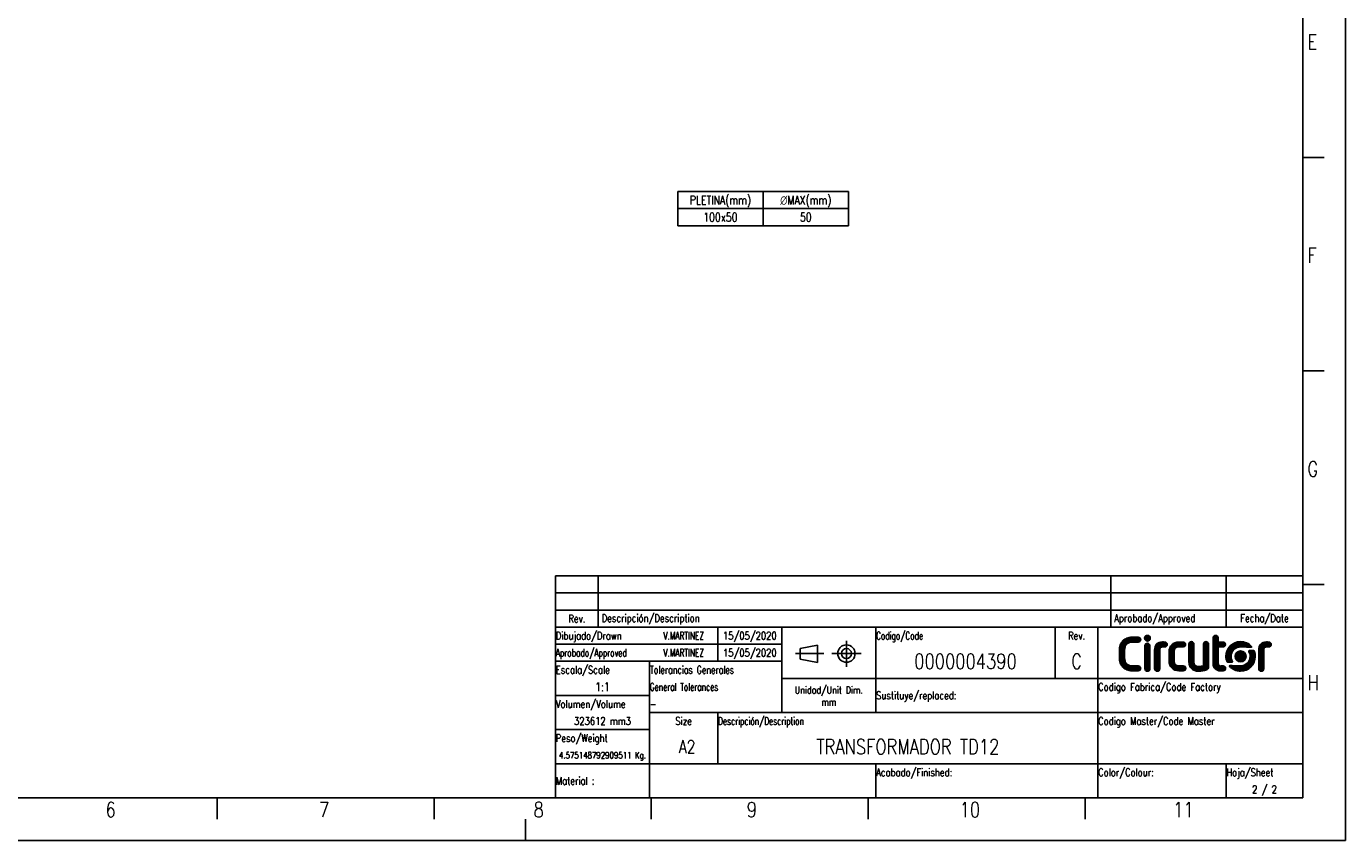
# Model space of a CAD drawing. Extents: x 0 to 594, y 0 to 420.
# Tile 24 of 30: x 285 to 594, y 0 to 191. Entities that reach past the tile are written whole.
import ezdxf

# ---------------------------------------------------------------- set-up
doc = ezdxf.new("R2010")
doc.units = 0
doc.header["$LTSCALE"] = 32.67
doc.layers.get('0').update_dxf_attribs({"linetype": 'CONTINUOUS'})
doc.styles.get("Standard").update_dxf_attribs({"font": 'SIMPLEX.SHX', "width": 0.8})
doc.styles.add('TEXTSTYLE_1', font='gdt', dxfattribs={"width": 0.8})
doc.styles.add('TEXTSTYLE_2', font='SIMPLEX.SHX', dxfattribs={"width": 0.7})
doc.styles.add('TEXTSTYLE_3', font='SIMPLEX.SHX', dxfattribs={"width": 0.75})

msp = doc.modelspace()

# ---------------------------------------------------------------- hatches: boundary and pattern name
h = msp.add_hatch()
h.set_pattern_fill('XSEC0003', color=8, scale=0.03125, angle=45, style=0, pattern_type=0)
h.set_pattern_definition([(45, (0, 0), (-0.0220970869, 0.0220970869), [])])
edge = h.paths.add_edge_path()
edge.add_spline(control_points=[(546.985, 45.603), (546.985, 45.774), (547.044, 45.917), (547.164, 46.034), (547.283, 46.15), (547.422, 46.208), (547.584, 46.208), (547.752, 46.208), (547.892, 46.15), (548.003, 46.034), (548.114, 45.917), (548.17, 45.774), (548.17, 45.603), (548.17, 45.603), (548.17, 40.281), (548.17, 40.281), (548.17, 40.111), (548.114, 39.967), (548.003, 39.851), (547.892, 39.734), (547.752, 39.676), (547.584, 39.676), (547.422, 39.676), (547.283, 39.734), (547.164, 39.851), (547.044, 39.967), (546.985, 40.111), (546.985, 40.281), (546.985, 40.281), (546.985, 45.603), (546.985, 45.603)], knot_values=[0, 0, 0, 0, 1, 1, 1, 2, 2, 2, 3, 3, 3, 4, 4, 4, 5, 5, 5, 6, 6, 6, 7, 7, 7, 8, 8, 8, 9, 9, 9, 10, 10, 10, 10], degree=3, periodic=4)
edge = h.paths.add_edge_path()
edge.add_spline(control_points=[(548.251, 47.397), (548.251, 47.21), (548.185, 47.052), (548.055, 46.919), (547.925, 46.788), (547.768, 46.722), (547.584, 46.722), (547.399, 46.722), (547.242, 46.788), (547.112, 46.919), (546.981, 47.052), (546.916, 47.21), (546.916, 47.397), (546.916, 47.584), (546.981, 47.743), (547.112, 47.875), (547.242, 48.007), (547.399, 48.072), (547.584, 48.072), (547.768, 48.072), (547.925, 48.007), (548.055, 47.875), (548.185, 47.743), (548.251, 47.584), (548.251, 47.397)], knot_values=[0, 0, 0, 0, 1, 1, 1, 2, 2, 2, 3, 3, 3, 4, 4, 4, 5, 5, 5, 6, 6, 6, 7, 7, 7, 8, 8, 8, 8], degree=3, periodic=4)
edge = h.paths.add_edge_path()
edge.add_spline(control_points=[(560.722, 45.999), (560.722, 46.169), (560.778, 46.313), (560.889, 46.43), (561, 46.546), (561.14, 46.604), (561.309, 46.604), (561.477, 46.604), (561.619, 46.546), (561.734, 46.43), (561.849, 46.313), (561.907, 46.169), (561.907, 45.999), (561.907, 45.999), (561.907, 40.689), (561.907, 40.689), (561.907, 40.526), (561.861, 40.381), (561.769, 40.253), (561.677, 40.124), (561.554, 40.033), (561.401, 39.979), (560.826, 39.777), (560.224, 39.676), (559.595, 39.676), (559.257, 39.676), (558.945, 39.727), (558.657, 39.827), (558.369, 39.928), (558.118, 40.087), (557.904, 40.305), (557.696, 40.514), (557.543, 40.765), (557.443, 41.056), (557.343, 41.347), (557.294, 41.667), (557.294, 42.017), (557.294, 42.017), (557.294, 45.999), (557.294, 45.999), (557.294, 46.169), (557.351, 46.313), (557.466, 46.43), (557.581, 46.546), (557.723, 46.604), (557.892, 46.604), (558.053, 46.604), (558.191, 46.546), (558.306, 46.43), (558.421, 46.313), (558.479, 46.169), (558.479, 45.999), (558.479, 45.999), (558.479, 41.924), (558.479, 41.924), (558.479, 41.559), (558.576, 41.279), (558.772, 41.086), (558.967, 40.891), (559.242, 40.794), (559.595, 40.794), (559.986, 40.794), (560.361, 40.841), (560.722, 40.934), (560.722, 40.934), (560.722, 45.999), (560.722, 45.999)], knot_values=[0, 0, 0, 0, 1, 1, 1, 2, 2, 2, 3, 3, 3, 4, 4, 4, 5, 5, 5, 6, 6, 6, 7, 7, 7, 8, 8, 8, 9, 9, 9, 10, 10, 10, 11, 11, 11, 12, 12, 12, 13, 13, 13, 14, 14, 14, 15, 15, 15, 16, 16, 16, 17, 17, 17, 18, 18, 18, 19, 19, 19, 20, 20, 20, 21, 21, 21, 22, 22, 22, 22], degree=3, periodic=4)
edge = h.paths.add_edge_path()
edge.add_spline(control_points=[(545.842, 40.77), (545.728, 40.878), (545.588, 40.932), (545.42, 40.932), (545.42, 40.932), (544.011, 40.932), (544.011, 40.932), (544.011, 40.932), (543.991, 40.932), (543.991, 40.932), (543.991, 40.932), (543.991, 40.931), (543.991, 40.931), (543.431, 40.931), (543, 41.102), (542.697, 41.444), (542.394, 41.786), (542.243, 42.239), (542.243, 42.806), (542.243, 42.806), (542.243, 44.613), (542.243, 44.613), (542.243, 45.18), (542.394, 45.634), (542.697, 45.976), (543, 46.317), (543.431, 46.489), (543.991, 46.489), (543.991, 46.489), (543.991, 46.488), (543.991, 46.488), (543.991, 46.488), (544.012, 46.488), (544.012, 46.488), (544.012, 46.488), (545.42, 46.488), (545.42, 46.488), (545.595, 46.488), (545.737, 46.539), (545.848, 46.643), (545.924, 46.715), (545.971, 46.805), (545.995, 46.911), (546.006, 46.959), (546.013, 47.009), (546.013, 47.064), (546.013, 47.226), (545.957, 47.36), (545.842, 47.469), (545.728, 47.576), (545.588, 47.63), (545.42, 47.63), (545.42, 47.63), (543.991, 47.63), (543.991, 47.63), (543.546, 47.63), (543.142, 47.558), (542.778, 47.415), (542.413, 47.27), (542.101, 47.067), (541.84, 46.803), (541.579, 46.539), (541.378, 46.22), (541.236, 45.848), (541.094, 45.475), (541.023, 45.063), (541.023, 44.613), (541.023, 44.613), (541.023, 42.806), (541.023, 42.806), (541.023, 42.356), (541.094, 41.944), (541.236, 41.572), (541.378, 41.199), (541.579, 40.88), (541.84, 40.616), (542.101, 40.353), (542.413, 40.148), (542.778, 40.005), (543.142, 39.861), (543.546, 39.79), (543.991, 39.79), (543.991, 39.79), (545.42, 39.79), (545.42, 39.79), (545.595, 39.79), (545.737, 39.841), (545.848, 39.945), (545.958, 40.049), (546.013, 40.189), (546.013, 40.366), (546.013, 40.417), (546.006, 40.464), (545.995, 40.509), (545.97, 40.609), (545.921, 40.697), (545.842, 40.77)], knot_values=[0, 0, 0, 0, 1, 1, 1, 2, 2, 2, 3, 3, 3, 4, 4, 4, 5, 5, 5, 6, 6, 6, 7, 7, 7, 8, 8, 8, 9, 9, 9, 10, 10, 10, 11, 11, 11, 12, 12, 12, 13, 13, 13, 14, 14, 14, 15, 15, 15, 16, 16, 16, 17, 17, 17, 18, 18, 18, 19, 19, 19, 20, 20, 20, 21, 21, 21, 22, 22, 22, 23, 23, 23, 24, 24, 24, 25, 25, 25, 26, 26, 26, 27, 27, 27, 28, 28, 28, 29, 29, 29, 30, 30, 30, 31, 31, 31, 32, 32, 32, 32], degree=3, periodic=4)
edge = h.paths.add_edge_path()
edge.add_spline(control_points=[(556.393, 40.75), (556.281, 40.856), (556.143, 40.909), (555.979, 40.909), (555.979, 40.909), (555.045, 40.909), (555.045, 40.909), (555.045, 40.909), (554.974, 40.909), (554.974, 40.909), (554.974, 40.909), (554.974, 40.907), (554.974, 40.907), (554.621, 40.907), (554.347, 41.004), (554.151, 41.198), (553.956, 41.392), (553.858, 41.672), (553.858, 42.038), (553.858, 42.038), (553.858, 44.255), (553.858, 44.255), (553.858, 44.613), (553.956, 44.891), (554.151, 45.089), (554.347, 45.288), (554.621, 45.386), (554.974, 45.386), (554.974, 45.386), (554.985, 45.386), (554.985, 45.386), (554.985, 45.386), (555.966, 45.386), (555.966, 45.386), (556.135, 45.386), (556.273, 45.448), (556.381, 45.548), (556.487, 45.649), (556.541, 45.785), (556.541, 45.958), (556.541, 46.015), (556.531, 46.069), (556.515, 46.12), (556.49, 46.206), (556.444, 46.283), (556.375, 46.35), (556.264, 46.454), (556.128, 46.506), (555.966, 46.506), (555.966, 46.506), (554.974, 46.506), (554.974, 46.506), (554.291, 46.506), (553.735, 46.289), (553.305, 45.853), (552.884, 45.425), (552.673, 44.865), (552.673, 44.173), (552.673, 44.173), (552.673, 42.132), (552.673, 42.132), (552.673, 41.431), (552.884, 40.867), (553.305, 40.44), (553.735, 40.004), (554.291, 39.788), (554.974, 39.788), (554.974, 39.788), (555.979, 39.788), (555.979, 39.788), (556.15, 39.788), (556.29, 39.838), (556.398, 39.94), (556.471, 40.008), (556.517, 40.094), (556.541, 40.195), (556.552, 40.244), (556.56, 40.296), (556.56, 40.354), (556.56, 40.513), (556.505, 40.645), (556.393, 40.75)], knot_values=[0, 0, 0, 0, 1, 1, 1, 2, 2, 2, 3, 3, 3, 4, 4, 4, 5, 5, 5, 6, 6, 6, 7, 7, 7, 8, 8, 8, 9, 9, 9, 10, 10, 10, 11, 11, 11, 12, 12, 12, 13, 13, 13, 14, 14, 14, 15, 15, 15, 16, 16, 16, 17, 17, 17, 18, 18, 18, 19, 19, 19, 20, 20, 20, 21, 21, 21, 22, 22, 22, 23, 23, 23, 24, 24, 24, 25, 25, 25, 26, 26, 26, 27, 27, 27, 27], degree=3, periodic=4)
edge = h.paths.add_edge_path()
edge.add_spline(control_points=[(550.472, 40.281), (550.472, 40.591), (550.472, 44.707), (550.472, 44.707), (550.472, 45.103), (550.714, 45.386), (551.142, 45.386), (551.142, 45.386), (551.49, 45.374), (551.649, 45.374), (551.99, 45.374), (552.224, 45.6), (552.224, 45.929), (552.224, 46.257), (551.985, 46.469), (551.649, 46.506), (551.508, 46.521), (551.142, 46.535), (551.142, 46.535), (549.916, 46.535), (549.287, 45.792), (549.287, 44.625), (549.287, 44.625), (549.287, 40.583), (549.287, 40.281), (549.287, 39.975), (549.529, 39.676), (549.878, 39.676), (550.227, 39.676), (550.472, 39.975), (550.472, 40.281)], knot_values=[0, 0, 0, 0, 1, 1, 1, 2, 2, 2, 3, 3, 3, 4, 4, 4, 5, 5, 5, 6, 6, 6, 7, 7, 7, 8, 8, 8, 9, 9, 9, 10, 10, 10, 10], degree=3, periodic=4)
edge = h.paths.add_edge_path()
edge.add_spline(control_points=[(574.831, 40.281), (574.831, 40.591), (574.831, 44.707), (574.831, 44.707), (574.831, 45.103), (575.074, 45.386), (575.501, 45.386), (575.501, 45.386), (575.849, 45.374), (576.008, 45.374), (576.349, 45.374), (576.583, 45.6), (576.583, 45.929), (576.583, 46.257), (576.345, 46.469), (576.008, 46.506), (575.867, 46.521), (575.501, 46.535), (575.501, 46.535), (574.275, 46.535), (573.646, 45.792), (573.646, 44.625), (573.646, 44.625), (573.646, 40.583), (573.646, 40.281), (573.646, 39.975), (573.888, 39.676), (574.237, 39.676), (574.586, 39.676), (574.831, 39.975), (574.831, 40.281)], knot_values=[0, 0, 0, 0, 1, 1, 1, 2, 2, 2, 3, 3, 3, 4, 4, 4, 5, 5, 5, 6, 6, 6, 7, 7, 7, 8, 8, 8, 9, 9, 9, 10, 10, 10, 10], degree=3, periodic=4)
edge = h.paths.add_edge_path()
edge.add_spline(control_points=[(565.691, 40.792), (565.679, 40.801), (565.669, 40.811), (565.656, 40.82), (565.656, 40.82), (565.655, 40.82), (565.655, 40.82), (565.564, 40.877), (565.451, 40.909), (565.324, 40.909), (565.256, 40.909), (565.154, 40.907), (565.06, 40.904), (564.931, 40.901), (564.816, 40.896), (564.816, 40.896), (564.424, 40.896), (564.188, 41.135), (564.152, 41.481), (564.149, 41.51), (564.147, 41.54), (564.147, 41.571), (564.147, 41.573), (564.147, 41.574), (564.147, 41.576), (564.147, 41.576), (564.147, 44.162), (564.147, 45.381), (564.147, 45.381), (565.262, 45.381), (565.262, 45.381), (565.578, 45.381), (565.861, 45.601), (565.861, 45.941), (565.861, 46.281), (565.599, 46.5), (565.262, 46.5), (565.262, 46.5), (564.146, 46.5), (564.146, 46.5), (564.146, 46.5), (564.146, 47.462), (564.146, 47.462), (564.146, 47.633), (564.089, 47.777), (563.974, 47.893), (563.859, 48.01), (563.721, 48.068), (563.56, 48.068), (563.391, 48.068), (563.249, 48.01), (563.134, 47.893), (563.019, 47.777), (562.961, 47.633), (562.961, 47.462), (562.961, 47.462), (562.961, 45.924), (562.961, 45.924), (562.961, 45.924), (562.961, 41.658), (562.961, 41.658), (562.961, 41.373), (562.999, 41.114), (563.074, 40.884), (563.078, 40.872), (563.082, 40.859), (563.086, 40.847), (563.091, 40.834), (563.097, 40.821), (563.102, 40.808), (563.261, 40.379), (563.556, 40.063), (563.986, 39.892), (564.207, 39.804), (564.465, 39.756), (564.758, 39.75), (564.778, 39.749), (564.796, 39.747), (564.816, 39.747), (564.816, 39.747), (565.182, 39.761), (565.324, 39.777), (565.66, 39.813), (565.899, 40.026), (565.899, 40.354), (565.899, 40.542), (565.82, 40.694), (565.691, 40.792)], knot_values=[0, 0, 0, 0, 1, 1, 1, 2, 2, 2, 3, 3, 3, 4, 4, 4, 5, 5, 5, 6, 6, 6, 7, 7, 7, 8, 8, 8, 9, 9, 9, 10, 10, 10, 11, 11, 11, 12, 12, 12, 13, 13, 13, 14, 14, 14, 15, 15, 15, 16, 16, 16, 17, 17, 17, 18, 18, 18, 19, 19, 19, 20, 20, 20, 21, 21, 21, 22, 22, 22, 23, 23, 23, 24, 24, 24, 25, 25, 25, 26, 26, 26, 27, 27, 27, 28, 28, 28, 29, 29, 29, 29], degree=3, periodic=4)
edge = h.paths.add_edge_path()
edge.add_spline(control_points=[(567.166, 43.147), (567.166, 44.384), (568.109, 45.387), (569.603, 45.387), (570.239, 45.387), (571.376, 45.311), (571.882, 45.274), (571.989, 45.266), (572.042, 45.386), (571.978, 45.461), (571.378, 46.16), (570.367, 46.619), (569.406, 46.619), (567.509, 46.619), (565.972, 45.064), (565.972, 43.147), (565.972, 42.729), (566.045, 42.329), (566.179, 41.958), (566.212, 41.866), (566.287, 41.803), (566.391, 41.803), (566.391, 41.803), (567.397, 41.803), (567.397, 41.803), (567.494, 41.803), (567.539, 41.906), (567.495, 41.979), (567.287, 42.32), (567.166, 42.719), (567.166, 43.147)], knot_values=[0, 0, 0, 0, 1, 1, 1, 2, 2, 2, 3, 3, 3, 4, 4, 4, 5, 5, 5, 6, 6, 6, 7, 7, 7, 8, 8, 8, 9, 9, 9, 10, 10, 10, 10], degree=3, periodic=4)
edge = h.paths.add_edge_path()
edge.add_spline(control_points=[(569.406, 41.859), (570.109, 41.859), (570.68, 42.436), (570.68, 43.147), (570.68, 43.859), (570.109, 44.435), (569.406, 44.435), (568.702, 44.435), (568.132, 43.859), (568.132, 43.147), (568.132, 42.436), (568.702, 41.859), (569.406, 41.859)], knot_values=[0, 0, 0, 0, 1, 1, 1, 2, 2, 2, 3, 3, 3, 4, 4, 4, 4], degree=3, periodic=4)
edge = h.paths.add_edge_path()
edge.add_spline(control_points=[(571.645, 43.147), (571.645, 41.91), (570.702, 40.908), (569.208, 40.908), (568.572, 40.908), (567.436, 40.983), (566.93, 41.02), (566.823, 41.028), (566.77, 40.908), (566.834, 40.833), (567.433, 40.134), (568.445, 39.676), (569.406, 39.676), (571.302, 39.676), (572.84, 41.23), (572.84, 43.147), (572.84, 43.565), (572.767, 43.966), (572.633, 44.337), (572.6, 44.429), (572.525, 44.491), (572.42, 44.491), (572.42, 44.491), (571.414, 44.491), (571.414, 44.491), (571.318, 44.491), (571.272, 44.389), (571.317, 44.315), (571.525, 43.975), (571.645, 43.575), (571.645, 43.147)], knot_values=[0, 0, 0, 0, 1, 1, 1, 2, 2, 2, 3, 3, 3, 4, 4, 4, 5, 5, 5, 6, 6, 6, 7, 7, 7, 8, 8, 8, 9, 9, 9, 10, 10, 10, 10], degree=3, periodic=4)

# ---------------------------------------------------------------- linework, layer by layer
at = {"color": 7}
for p, q in [((594, 0), (594, 420)), ((584, 410), (584, 10)), ((589, 160), (584, 160)), ((589, 110), (584, 110)), ((409, 62), (584, 62)), ((409, 62), (409, 50)), ((419, 62), (419, 50)), ((539, 62), (539, 50)), ((566, 62), (566, 50)), ((584, 62), (584, 50)), ((589, 60), (584, 60)), ((409, 58), (584, 58)), ((409, 54), (584, 54)), ((409, 50), (584, 50)), ((409, 50), (584, 50)), ((409, 50), (409, 10)), ((447, 50), (447, 42)), ((462, 50), (462, 30)), ((484, 50), (484, 30)), ((526, 50), (526, 38)), ((536, 50), (536, 10)), ((584, 50), (584, 10)), ((409, 46), (462, 46)), ((466.319, 44.962), (470.369, 45.772)), ((466.319, 42.532), (466.319, 44.962)), ((470.369, 45.772), (470.369, 41.722)), ((409, 42), (462, 42)), ((431, 42), (431, 10)), ((470.369, 41.722), (466.319, 42.532)), ((462, 38), (584, 38)), ((409, 34), (431, 34)), ((431, 30), (584, 30)), ((447, 30), (447, 18)), ((409, 26), (431, 26)), ((409, 18), (584, 18)), ((484, 18), (484, 10)), ((566, 18), (566, 10)), ((584, 10), (25, 10)), ((329.8, 10), (329.8, 5)), ((380.6, 10), (380.6, 5)), ((409, 10), (584, 10)), ((431.4, 10), (431.4, 5)), ((482.2, 10), (482.2, 5)), ((533, 10), (533, 5)), ((402, 5), (402, 0)), ((0, 0), (594, 0))]:
    msp.add_line(p, q, dxfattribs=at)
at = {"color": 8}
for p, q in [((437.607, 152.025), (477.607, 152.025)), ((437.607, 152.025), (437.607, 144.025)), ((457.607, 152.025), (457.607, 144.025)), ((477.607, 152.025), (477.607, 144.025)), ((437.607, 148.025), (477.607, 148.025)), ((437.607, 144.025), (477.607, 144.025)), ((477.111, 46.822), (477.111, 40.682)), ((465.162, 43.815), (471.832, 43.815)), ((473.677, 43.815), (480.607, 43.815))]:
    msp.add_line(p, q, dxfattribs=at)
at = {"color": 7}
for centre, radius, start, end in [((477.128, 43.815), 2.038, 180.00814, 179.99186), ((477.111, 43.808), 1.177, 180.47907, 179.52093)]:
    msp.add_arc(centre, radius, start, end, dxfattribs=at)
for points, knots in [([(545.842, 40.77), (545.728, 40.878), (545.588, 40.932), (545.42, 40.932), (545.42, 40.932), (544.011, 40.932), (544.011, 40.932), (544.011, 40.932), (543.991, 40.932), (543.991, 40.932), (543.991, 40.932), (543.991, 40.931), (543.991, 40.931), (543.431, 40.931), (543, 41.102), (542.697, 41.444), (542.394, 41.786), (542.243, 42.239), (542.243, 42.806), (542.243, 42.806), (542.243, 44.613), (542.243, 44.613), (542.243, 45.18), (542.394, 45.634), (542.697, 45.976), (543, 46.317), (543.431, 46.489), (543.991, 46.489), (543.991, 46.489), (543.991, 46.488), (543.991, 46.488), (543.991, 46.488), (544.012, 46.488), (544.012, 46.488), (544.012, 46.488), (545.42, 46.488), (545.42, 46.488), (545.595, 46.488), (545.737, 46.539), (545.848, 46.643), (545.924, 46.715), (545.971, 46.805), (545.995, 46.911), (546.006, 46.959), (546.013, 47.009), (546.013, 47.064), (546.013, 47.226), (545.957, 47.36), (545.842, 47.469), (545.728, 47.576), (545.588, 47.63), (545.42, 47.63), (545.42, 47.63), (543.991, 47.63), (543.991, 47.63), (543.546, 47.63), (543.142, 47.558), (542.778, 47.415), (542.413, 47.27), (542.101, 47.067), (541.84, 46.803), (541.579, 46.539), (541.378, 46.22), (541.236, 45.848), (541.094, 45.475), (541.023, 45.063), (541.023, 44.613), (541.023, 44.613), (541.023, 42.806), (541.023, 42.806), (541.023, 42.356), (541.094, 41.944), (541.236, 41.572), (541.378, 41.199), (541.579, 40.88), (541.84, 40.616), (542.101, 40.353), (542.413, 40.148), (542.778, 40.005), (543.142, 39.861), (543.546, 39.79), (543.991, 39.79), (543.991, 39.79), (545.42, 39.79), (545.42, 39.79), (545.595, 39.79), (545.737, 39.841), (545.848, 39.945), (545.958, 40.049), (546.013, 40.189), (546.013, 40.366), (546.013, 40.417), (546.006, 40.464), (545.995, 40.509), (545.97, 40.609), (545.921, 40.697), (545.842, 40.77)], [0, 0, 0, 0, 1, 1, 1, 2, 2, 2, 3, 3, 3, 4, 4, 4, 5, 5, 5, 6, 6, 6, 7, 7, 7, 8, 8, 8, 9, 9, 9, 10, 10, 10, 11, 11, 11, 12, 12, 12, 13, 13, 13, 14, 14, 14, 15, 15, 15, 16, 16, 16, 17, 17, 17, 18, 18, 18, 19, 19, 19, 20, 20, 20, 21, 21, 21, 22, 22, 22, 23, 23, 23, 24, 24, 24, 25, 25, 25, 26, 26, 26, 27, 27, 27, 28, 28, 28, 29, 29, 29, 30, 30, 30, 31, 31, 31, 32, 32, 32, 32]), ([(545.842, 40.77), (545.728, 40.878), (545.588, 40.932), (545.42, 40.932), (545.42, 40.932), (544.011, 40.932), (544.011, 40.932), (544.011, 40.932), (543.991, 40.932), (543.991, 40.932), (543.991, 40.932), (543.991, 40.931), (543.991, 40.931), (543.431, 40.931), (543, 41.102), (542.697, 41.444), (542.394, 41.786), (542.243, 42.239), (542.243, 42.806), (542.243, 42.806), (542.243, 44.613), (542.243, 44.613), (542.243, 45.18), (542.394, 45.634), (542.697, 45.976), (543, 46.317), (543.431, 46.489), (543.991, 46.489), (543.991, 46.489), (543.991, 46.488), (543.991, 46.488), (543.991, 46.488), (544.012, 46.488), (544.012, 46.488), (544.012, 46.488), (545.42, 46.488), (545.42, 46.488), (545.595, 46.488), (545.737, 46.539), (545.848, 46.643), (545.924, 46.715), (545.971, 46.805), (545.995, 46.911), (546.006, 46.959), (546.013, 47.009), (546.013, 47.064), (546.013, 47.226), (545.957, 47.36), (545.842, 47.469), (545.728, 47.576), (545.588, 47.63), (545.42, 47.63), (545.42, 47.63), (543.991, 47.63), (543.991, 47.63), (543.546, 47.63), (543.142, 47.558), (542.778, 47.415), (542.413, 47.27), (542.101, 47.067), (541.84, 46.803), (541.579, 46.539), (541.378, 46.22), (541.236, 45.848), (541.094, 45.475), (541.023, 45.063), (541.023, 44.613), (541.023, 44.613), (541.023, 42.806), (541.023, 42.806), (541.023, 42.356), (541.094, 41.944), (541.236, 41.572), (541.378, 41.199), (541.579, 40.88), (541.84, 40.616), (542.101, 40.353), (542.413, 40.148), (542.778, 40.005), (543.142, 39.861), (543.546, 39.79), (543.991, 39.79), (543.991, 39.79), (545.42, 39.79), (545.42, 39.79), (545.595, 39.79), (545.737, 39.841), (545.848, 39.945), (545.958, 40.049), (546.013, 40.189), (546.013, 40.366), (546.013, 40.417), (546.006, 40.464), (545.995, 40.509), (545.97, 40.609), (545.921, 40.697), (545.842, 40.77)], [0, 0, 0, 0, 0.3527778, 0.3527778, 0.3527778, 0.7055556, 0.7055556, 0.7055556, 1.0583333, 1.0583333, 1.0583333, 1.4111111, 1.4111111, 1.4111111, 1.7638889, 1.7638889, 1.7638889, 2.1166667, 2.1166667, 2.1166667, 2.4694444, 2.4694444, 2.4694444, 2.8222222, 2.8222222, 2.8222222, 3.175, 3.175, 3.175, 3.5277778, 3.5277778, 3.5277778, 3.8805556, 3.8805556, 3.8805556, 4.2333333, 4.2333333, 4.2333333, 4.5861111, 4.5861111, 4.5861111, 4.9388889, 4.9388889, 4.9388889, 5.2916667, 5.2916667, 5.2916667, 5.6444444, 5.6444444, 5.6444444, 5.9972222, 5.9972222, 5.9972222, 6.35, 6.35, 6.35, 6.7027778, 6.7027778, 6.7027778, 7.0555556, 7.0555556, 7.0555556, 7.4083333, 7.4083333, 7.4083333, 7.7611111, 7.7611111, 7.7611111, 8.1138889, 8.1138889, 8.1138889, 8.4666667, 8.4666667, 8.4666667, 8.8194444, 8.8194444, 8.8194444, 9.1722222, 9.1722222, 9.1722222, 9.525, 9.525, 9.525, 9.8777778, 9.8777778, 9.8777778, 10.2305556, 10.2305556, 10.2305556, 10.5833333, 10.5833333, 10.5833333, 10.9361111, 10.9361111, 10.9361111, 11.2888889, 11.2888889, 11.2888889, 11.2888889]), ([(548.251, 47.397), (548.251, 47.21), (548.185, 47.052), (548.055, 46.919), (547.925, 46.788), (547.768, 46.722), (547.584, 46.722), (547.399, 46.722), (547.242, 46.788), (547.112, 46.919), (546.981, 47.052), (546.916, 47.21), (546.916, 47.397), (546.916, 47.584), (546.981, 47.743), (547.112, 47.875), (547.242, 48.007), (547.399, 48.072), (547.584, 48.072), (547.768, 48.072), (547.925, 48.007), (548.055, 47.875), (548.185, 47.743), (548.251, 47.584), (548.251, 47.397)], [0, 0, 0, 0, 1, 1, 1, 2, 2, 2, 3, 3, 3, 4, 4, 4, 5, 5, 5, 6, 6, 6, 7, 7, 7, 8, 8, 8, 8]), ([(548.251, 47.397), (548.251, 47.21), (548.185, 47.052), (548.055, 46.919), (547.925, 46.788), (547.768, 46.722), (547.584, 46.722), (547.399, 46.722), (547.242, 46.788), (547.112, 46.919), (546.981, 47.052), (546.916, 47.21), (546.916, 47.397), (546.916, 47.584), (546.981, 47.743), (547.112, 47.875), (547.242, 48.007), (547.399, 48.072), (547.584, 48.072), (547.768, 48.072), (547.925, 48.007), (548.055, 47.875), (548.185, 47.743), (548.251, 47.584), (548.251, 47.397)], [0, 0, 0, 0, 0.3527778, 0.3527778, 0.3527778, 0.7055556, 0.7055556, 0.7055556, 1.0583333, 1.0583333, 1.0583333, 1.4111111, 1.4111111, 1.4111111, 1.7638889, 1.7638889, 1.7638889, 2.1166667, 2.1166667, 2.1166667, 2.4694444, 2.4694444, 2.4694444, 2.8222222, 2.8222222, 2.8222222, 2.8222222]), ([(550.472, 40.281), (550.472, 40.591), (550.472, 44.707), (550.472, 44.707), (550.472, 45.103), (550.714, 45.386), (551.142, 45.386), (551.142, 45.386), (551.49, 45.374), (551.649, 45.374), (551.99, 45.374), (552.224, 45.6), (552.224, 45.929), (552.224, 46.257), (551.985, 46.469), (551.649, 46.506), (551.508, 46.521), (551.142, 46.535), (551.142, 46.535), (549.916, 46.535), (549.287, 45.792), (549.287, 44.625), (549.287, 44.625), (549.287, 40.583), (549.287, 40.281), (549.287, 39.975), (549.529, 39.676), (549.878, 39.676), (550.227, 39.676), (550.472, 39.975), (550.472, 40.281)], [0, 0, 0, 0, 1, 1, 1, 2, 2, 2, 3, 3, 3, 4, 4, 4, 5, 5, 5, 6, 6, 6, 7, 7, 7, 8, 8, 8, 9, 9, 9, 10, 10, 10, 10]), ([(550.472, 40.281), (550.472, 40.591), (550.472, 44.707), (550.472, 44.707), (550.472, 45.103), (550.714, 45.386), (551.142, 45.386), (551.142, 45.386), (551.49, 45.374), (551.649, 45.374), (551.99, 45.374), (552.224, 45.6), (552.224, 45.929), (552.224, 46.257), (551.985, 46.469), (551.649, 46.506), (551.508, 46.521), (551.142, 46.535), (551.142, 46.535), (549.916, 46.535), (549.287, 45.792), (549.287, 44.625), (549.287, 44.625), (549.287, 40.583), (549.287, 40.281), (549.287, 39.975), (549.529, 39.676), (549.878, 39.676), (550.227, 39.676), (550.472, 39.975), (550.472, 40.281)], [0, 0, 0, 0, 1, 1, 1, 2, 2, 2, 3, 3, 3, 4, 4, 4, 5, 5, 5, 6, 6, 6, 7, 7, 7, 8, 8, 8, 9, 9, 9, 10, 10, 10, 10]), ([(556.393, 40.75), (556.281, 40.856), (556.143, 40.909), (555.979, 40.909), (555.979, 40.909), (555.045, 40.909), (555.045, 40.909), (555.045, 40.909), (554.974, 40.909), (554.974, 40.909), (554.974, 40.909), (554.974, 40.907), (554.974, 40.907), (554.621, 40.907), (554.347, 41.004), (554.151, 41.198), (553.956, 41.392), (553.858, 41.672), (553.858, 42.038), (553.858, 42.038), (553.858, 44.255), (553.858, 44.255), (553.858, 44.613), (553.956, 44.891), (554.151, 45.089), (554.347, 45.288), (554.621, 45.386), (554.974, 45.386), (554.974, 45.386), (554.985, 45.386), (554.985, 45.386), (554.985, 45.386), (555.966, 45.386), (555.966, 45.386), (556.135, 45.386), (556.273, 45.448), (556.381, 45.548), (556.487, 45.649), (556.541, 45.785), (556.541, 45.958), (556.541, 46.015), (556.531, 46.069), (556.515, 46.12), (556.49, 46.206), (556.444, 46.283), (556.375, 46.35), (556.264, 46.454), (556.128, 46.506), (555.966, 46.506), (555.966, 46.506), (554.974, 46.506), (554.974, 46.506), (554.291, 46.506), (553.735, 46.289), (553.305, 45.853), (552.884, 45.425), (552.673, 44.865), (552.673, 44.173), (552.673, 44.173), (552.673, 42.132), (552.673, 42.132), (552.673, 41.431), (552.884, 40.867), (553.305, 40.44), (553.735, 40.004), (554.291, 39.788), (554.974, 39.788), (554.974, 39.788), (555.979, 39.788), (555.979, 39.788), (556.15, 39.788), (556.29, 39.838), (556.398, 39.94), (556.471, 40.008), (556.517, 40.094), (556.541, 40.195), (556.552, 40.244), (556.56, 40.296), (556.56, 40.354), (556.56, 40.513), (556.505, 40.645), (556.393, 40.75)], [0, 0, 0, 0, 1, 1, 1, 2, 2, 2, 3, 3, 3, 4, 4, 4, 5, 5, 5, 6, 6, 6, 7, 7, 7, 8, 8, 8, 9, 9, 9, 10, 10, 10, 11, 11, 11, 12, 12, 12, 13, 13, 13, 14, 14, 14, 15, 15, 15, 16, 16, 16, 17, 17, 17, 18, 18, 18, 19, 19, 19, 20, 20, 20, 21, 21, 21, 22, 22, 22, 23, 23, 23, 24, 24, 24, 25, 25, 25, 26, 26, 26, 27, 27, 27, 27]), ([(556.393, 40.75), (556.281, 40.856), (556.143, 40.909), (555.979, 40.909), (555.979, 40.909), (555.045, 40.909), (555.045, 40.909), (555.045, 40.909), (554.974, 40.909), (554.974, 40.909), (554.974, 40.909), (554.974, 40.907), (554.974, 40.907), (554.621, 40.907), (554.347, 41.004), (554.151, 41.198), (553.956, 41.392), (553.858, 41.672), (553.858, 42.038), (553.858, 42.038), (553.858, 44.255), (553.858, 44.255), (553.858, 44.613), (553.956, 44.891), (554.151, 45.089), (554.347, 45.288), (554.621, 45.386), (554.974, 45.386), (554.974, 45.386), (554.985, 45.386), (554.985, 45.386), (554.985, 45.386), (555.966, 45.386), (555.966, 45.386), (556.135, 45.386), (556.273, 45.448), (556.381, 45.548), (556.487, 45.649), (556.541, 45.785), (556.541, 45.958), (556.541, 46.015), (556.531, 46.069), (556.515, 46.12), (556.49, 46.206), (556.444, 46.283), (556.375, 46.35), (556.264, 46.454), (556.128, 46.506), (555.966, 46.506), (555.966, 46.506), (554.974, 46.506), (554.974, 46.506), (554.291, 46.506), (553.735, 46.289), (553.305, 45.853), (552.884, 45.425), (552.673, 44.865), (552.673, 44.173), (552.673, 44.173), (552.673, 42.132), (552.673, 42.132), (552.673, 41.431), (552.884, 40.867), (553.305, 40.44), (553.735, 40.004), (554.291, 39.788), (554.974, 39.788), (554.974, 39.788), (555.979, 39.788), (555.979, 39.788), (556.15, 39.788), (556.29, 39.838), (556.398, 39.94), (556.471, 40.008), (556.517, 40.094), (556.541, 40.195), (556.552, 40.244), (556.56, 40.296), (556.56, 40.354), (556.56, 40.513), (556.505, 40.645), (556.393, 40.75)], [0, 0, 0, 0, 0.3527778, 0.3527778, 0.3527778, 0.7055556, 0.7055556, 0.7055556, 1.0583333, 1.0583333, 1.0583333, 1.4111111, 1.4111111, 1.4111111, 1.7638889, 1.7638889, 1.7638889, 2.1166667, 2.1166667, 2.1166667, 2.4694444, 2.4694444, 2.4694444, 2.8222222, 2.8222222, 2.8222222, 3.175, 3.175, 3.175, 3.5277778, 3.5277778, 3.5277778, 3.8805556, 3.8805556, 3.8805556, 4.2333333, 4.2333333, 4.2333333, 4.5861111, 4.5861111, 4.5861111, 4.9388889, 4.9388889, 4.9388889, 5.2916667, 5.2916667, 5.2916667, 5.6444444, 5.6444444, 5.6444444, 5.9972222, 5.9972222, 5.9972222, 6.35, 6.35, 6.35, 6.7027778, 6.7027778, 6.7027778, 7.0555556, 7.0555556, 7.0555556, 7.4083333, 7.4083333, 7.4083333, 7.7611111, 7.7611111, 7.7611111, 8.1138889, 8.1138889, 8.1138889, 8.4666667, 8.4666667, 8.4666667, 8.8194444, 8.8194444, 8.8194444, 9.1722222, 9.1722222, 9.1722222, 9.525, 9.525, 9.525, 9.525]), ([(560.722, 45.999), (560.722, 46.169), (560.778, 46.313), (560.889, 46.43), (561, 46.546), (561.14, 46.604), (561.309, 46.604), (561.477, 46.604), (561.619, 46.546), (561.734, 46.43), (561.849, 46.313), (561.907, 46.169), (561.907, 45.999), (561.907, 45.999), (561.907, 40.689), (561.907, 40.689), (561.907, 40.526), (561.861, 40.381), (561.769, 40.253), (561.677, 40.124), (561.554, 40.033), (561.401, 39.979), (560.826, 39.777), (560.224, 39.676), (559.595, 39.676), (559.257, 39.676), (558.945, 39.727), (558.657, 39.827), (558.369, 39.928), (558.118, 40.087), (557.904, 40.305), (557.696, 40.514), (557.543, 40.765), (557.443, 41.056), (557.343, 41.347), (557.294, 41.667), (557.294, 42.017), (557.294, 42.017), (557.294, 45.999), (557.294, 45.999), (557.294, 46.169), (557.351, 46.313), (557.466, 46.43), (557.581, 46.546), (557.723, 46.604), (557.892, 46.604), (558.053, 46.604), (558.191, 46.546), (558.306, 46.43), (558.421, 46.313), (558.479, 46.169), (558.479, 45.999), (558.479, 45.999), (558.479, 41.924), (558.479, 41.924), (558.479, 41.559), (558.576, 41.279), (558.772, 41.086), (558.967, 40.891), (559.242, 40.794), (559.595, 40.794), (559.986, 40.794), (560.361, 40.841), (560.722, 40.934), (560.722, 40.934), (560.722, 45.999), (560.722, 45.999)], [0, 0, 0, 0, 1, 1, 1, 2, 2, 2, 3, 3, 3, 4, 4, 4, 5, 5, 5, 6, 6, 6, 7, 7, 7, 8, 8, 8, 9, 9, 9, 10, 10, 10, 11, 11, 11, 12, 12, 12, 13, 13, 13, 14, 14, 14, 15, 15, 15, 16, 16, 16, 17, 17, 17, 18, 18, 18, 19, 19, 19, 20, 20, 20, 21, 21, 21, 22, 22, 22, 22]), ([(560.722, 45.999), (560.722, 46.169), (560.778, 46.313), (560.889, 46.43), (561, 46.546), (561.14, 46.604), (561.309, 46.604), (561.477, 46.604), (561.619, 46.546), (561.734, 46.43), (561.849, 46.313), (561.907, 46.169), (561.907, 45.999), (561.907, 45.999), (561.907, 40.689), (561.907, 40.689), (561.907, 40.526), (561.861, 40.381), (561.769, 40.253), (561.677, 40.124), (561.554, 40.033), (561.401, 39.979), (560.826, 39.777), (560.224, 39.676), (559.595, 39.676), (559.257, 39.676), (558.945, 39.727), (558.657, 39.827), (558.369, 39.928), (558.118, 40.087), (557.904, 40.305), (557.696, 40.514), (557.543, 40.765), (557.443, 41.056), (557.343, 41.347), (557.294, 41.667), (557.294, 42.017), (557.294, 42.017), (557.294, 45.999), (557.294, 45.999), (557.294, 46.169), (557.351, 46.313), (557.466, 46.43), (557.581, 46.546), (557.723, 46.604), (557.892, 46.604), (558.053, 46.604), (558.191, 46.546), (558.306, 46.43), (558.421, 46.313), (558.479, 46.169), (558.479, 45.999), (558.479, 45.999), (558.479, 41.924), (558.479, 41.924), (558.479, 41.559), (558.576, 41.279), (558.772, 41.086), (558.967, 40.891), (559.242, 40.794), (559.595, 40.794), (559.986, 40.794), (560.361, 40.841), (560.722, 40.934), (560.722, 40.934), (560.722, 45.999), (560.722, 45.999)], [0, 0, 0, 0, 1, 1, 1, 2, 2, 2, 3, 3, 3, 4, 4, 4, 5, 5, 5, 6, 6, 6, 7, 7, 7, 8, 8, 8, 9, 9, 9, 10, 10, 10, 11, 11, 11, 12, 12, 12, 13, 13, 13, 14, 14, 14, 15, 15, 15, 16, 16, 16, 17, 17, 17, 18, 18, 18, 19, 19, 19, 20, 20, 20, 21, 21, 21, 22, 22, 22, 22]), ([(565.691, 40.792), (565.679, 40.801), (565.669, 40.811), (565.656, 40.82), (565.656, 40.82), (565.655, 40.82), (565.655, 40.82), (565.564, 40.877), (565.451, 40.909), (565.324, 40.909), (565.256, 40.909), (565.154, 40.907), (565.06, 40.904), (564.931, 40.901), (564.816, 40.896), (564.816, 40.896), (564.424, 40.896), (564.188, 41.135), (564.152, 41.481), (564.149, 41.51), (564.147, 41.54), (564.147, 41.571), (564.147, 41.573), (564.147, 41.574), (564.147, 41.576), (564.147, 41.576), (564.147, 44.162), (564.147, 45.381), (564.147, 45.381), (565.262, 45.381), (565.262, 45.381), (565.578, 45.381), (565.861, 45.601), (565.861, 45.941), (565.861, 46.281), (565.599, 46.5), (565.262, 46.5), (565.262, 46.5), (564.146, 46.5), (564.146, 46.5), (564.146, 46.5), (564.146, 47.462), (564.146, 47.462), (564.146, 47.633), (564.089, 47.777), (563.974, 47.893), (563.859, 48.01), (563.721, 48.068), (563.56, 48.068), (563.391, 48.068), (563.249, 48.01), (563.134, 47.893), (563.019, 47.777), (562.961, 47.633), (562.961, 47.462), (562.961, 47.462), (562.961, 45.924), (562.961, 45.924), (562.961, 45.924), (562.961, 41.658), (562.961, 41.658), (562.961, 41.373), (562.999, 41.114), (563.074, 40.884), (563.078, 40.872), (563.082, 40.859), (563.086, 40.847), (563.091, 40.834), (563.097, 40.821), (563.102, 40.808), (563.261, 40.379), (563.556, 40.063), (563.986, 39.892), (564.207, 39.804), (564.465, 39.756), (564.758, 39.75), (564.778, 39.749), (564.796, 39.747), (564.816, 39.747), (564.816, 39.747), (565.182, 39.761), (565.324, 39.777), (565.66, 39.813), (565.899, 40.026), (565.899, 40.354), (565.899, 40.542), (565.82, 40.694), (565.691, 40.792)], [0, 0, 0, 0, 1, 1, 1, 2, 2, 2, 3, 3, 3, 4, 4, 4, 5, 5, 5, 6, 6, 6, 7, 7, 7, 8, 8, 8, 9, 9, 9, 10, 10, 10, 11, 11, 11, 12, 12, 12, 13, 13, 13, 14, 14, 14, 15, 15, 15, 16, 16, 16, 17, 17, 17, 18, 18, 18, 19, 19, 19, 20, 20, 20, 21, 21, 21, 22, 22, 22, 23, 23, 23, 24, 24, 24, 25, 25, 25, 26, 26, 26, 27, 27, 27, 28, 28, 28, 29, 29, 29, 29]), ([(565.691, 40.792), (565.679, 40.801), (565.669, 40.811), (565.656, 40.82), (565.656, 40.82), (565.655, 40.82), (565.655, 40.82), (565.564, 40.877), (565.451, 40.909), (565.324, 40.909), (565.256, 40.909), (565.154, 40.907), (565.06, 40.904), (564.931, 40.901), (564.816, 40.896), (564.816, 40.896), (564.424, 40.896), (564.188, 41.135), (564.152, 41.481), (564.149, 41.51), (564.147, 41.54), (564.147, 41.571), (564.147, 41.573), (564.147, 41.574), (564.147, 41.576), (564.147, 41.576), (564.147, 44.162), (564.147, 45.381), (564.147, 45.381), (565.262, 45.381), (565.262, 45.381), (565.578, 45.381), (565.861, 45.601), (565.861, 45.941), (565.861, 46.281), (565.599, 46.5), (565.262, 46.5), (565.262, 46.5), (564.146, 46.5), (564.146, 46.5), (564.146, 46.5), (564.146, 47.462), (564.146, 47.462), (564.146, 47.633), (564.089, 47.777), (563.974, 47.893), (563.859, 48.01), (563.721, 48.068), (563.56, 48.068), (563.391, 48.068), (563.249, 48.01), (563.134, 47.893), (563.019, 47.777), (562.961, 47.633), (562.961, 47.462), (562.961, 47.462), (562.961, 45.924), (562.961, 45.924), (562.961, 45.924), (562.961, 41.658), (562.961, 41.658), (562.961, 41.373), (562.999, 41.114), (563.074, 40.884), (563.078, 40.872), (563.082, 40.859), (563.086, 40.847), (563.091, 40.834), (563.097, 40.821), (563.102, 40.808), (563.261, 40.379), (563.556, 40.063), (563.986, 39.892), (564.207, 39.804), (564.465, 39.756), (564.758, 39.75), (564.778, 39.749), (564.796, 39.747), (564.816, 39.747), (564.816, 39.747), (565.182, 39.761), (565.324, 39.777), (565.66, 39.813), (565.899, 40.026), (565.899, 40.354), (565.899, 40.542), (565.82, 40.694), (565.691, 40.792)], [0, 0, 0, 0, 1, 1, 1, 2, 2, 2, 3, 3, 3, 4, 4, 4, 5, 5, 5, 6, 6, 6, 7, 7, 7, 8, 8, 8, 9, 9, 9, 10, 10, 10, 11, 11, 11, 12, 12, 12, 13, 13, 13, 14, 14, 14, 15, 15, 15, 16, 16, 16, 17, 17, 17, 18, 18, 18, 19, 19, 19, 20, 20, 20, 21, 21, 21, 22, 22, 22, 23, 23, 23, 24, 24, 24, 25, 25, 25, 26, 26, 26, 27, 27, 27, 28, 28, 28, 29, 29, 29, 29]), ([(567.166, 43.147), (567.166, 44.384), (568.109, 45.387), (569.603, 45.387), (570.239, 45.387), (571.376, 45.311), (571.882, 45.274), (571.989, 45.266), (572.042, 45.386), (571.978, 45.461), (571.378, 46.16), (570.367, 46.619), (569.406, 46.619), (567.509, 46.619), (565.972, 45.064), (565.972, 43.147), (565.972, 42.729), (566.045, 42.329), (566.179, 41.958), (566.212, 41.866), (566.287, 41.803), (566.391, 41.803), (566.391, 41.803), (567.397, 41.803), (567.397, 41.803), (567.494, 41.803), (567.539, 41.906), (567.495, 41.979), (567.287, 42.32), (567.166, 42.719), (567.166, 43.147)], [0, 0, 0, 0, 1, 1, 1, 2, 2, 2, 3, 3, 3, 4, 4, 4, 5, 5, 5, 6, 6, 6, 7, 7, 7, 8, 8, 8, 9, 9, 9, 10, 10, 10, 10]), ([(567.166, 43.147), (567.166, 44.384), (568.109, 45.387), (569.603, 45.387), (570.239, 45.387), (571.376, 45.311), (571.882, 45.274), (571.989, 45.266), (572.042, 45.386), (571.978, 45.461), (571.378, 46.16), (570.367, 46.619), (569.406, 46.619), (567.509, 46.619), (565.972, 45.064), (565.972, 43.147), (565.972, 42.729), (566.045, 42.329), (566.179, 41.958), (566.212, 41.866), (566.287, 41.803), (566.391, 41.803), (566.391, 41.803), (567.397, 41.803), (567.397, 41.803), (567.494, 41.803), (567.539, 41.906), (567.495, 41.979), (567.287, 42.32), (567.166, 42.719), (567.166, 43.147)], [0, 0, 0, 0, 1, 1, 1, 2, 2, 2, 3, 3, 3, 4, 4, 4, 5, 5, 5, 6, 6, 6, 7, 7, 7, 8, 8, 8, 9, 9, 9, 10, 10, 10, 10]), ([(574.831, 40.281), (574.831, 40.591), (574.831, 44.707), (574.831, 44.707), (574.831, 45.103), (575.074, 45.386), (575.501, 45.386), (575.501, 45.386), (575.849, 45.374), (576.008, 45.374), (576.349, 45.374), (576.583, 45.6), (576.583, 45.929), (576.583, 46.257), (576.345, 46.469), (576.008, 46.506), (575.867, 46.521), (575.501, 46.535), (575.501, 46.535), (574.275, 46.535), (573.646, 45.792), (573.646, 44.625), (573.646, 44.625), (573.646, 40.583), (573.646, 40.281), (573.646, 39.975), (573.888, 39.676), (574.237, 39.676), (574.586, 39.676), (574.831, 39.975), (574.831, 40.281)], [0, 0, 0, 0, 1, 1, 1, 2, 2, 2, 3, 3, 3, 4, 4, 4, 5, 5, 5, 6, 6, 6, 7, 7, 7, 8, 8, 8, 9, 9, 9, 10, 10, 10, 10]), ([(574.831, 40.281), (574.831, 40.591), (574.831, 44.707), (574.831, 44.707), (574.831, 45.103), (575.074, 45.386), (575.501, 45.386), (575.501, 45.386), (575.849, 45.374), (576.008, 45.374), (576.349, 45.374), (576.583, 45.6), (576.583, 45.929), (576.583, 46.257), (576.345, 46.469), (576.008, 46.506), (575.867, 46.521), (575.501, 46.535), (575.501, 46.535), (574.275, 46.535), (573.646, 45.792), (573.646, 44.625), (573.646, 44.625), (573.646, 40.583), (573.646, 40.281), (573.646, 39.975), (573.888, 39.676), (574.237, 39.676), (574.586, 39.676), (574.831, 39.975), (574.831, 40.281)], [0, 0, 0, 0, 1, 1, 1, 2, 2, 2, 3, 3, 3, 4, 4, 4, 5, 5, 5, 6, 6, 6, 7, 7, 7, 8, 8, 8, 9, 9, 9, 10, 10, 10, 10]), ([(546.985, 45.603), (546.985, 45.774), (547.044, 45.917), (547.164, 46.034), (547.283, 46.15), (547.422, 46.208), (547.584, 46.208), (547.752, 46.208), (547.892, 46.15), (548.003, 46.034), (548.114, 45.917), (548.17, 45.774), (548.17, 45.603), (548.17, 45.603), (548.17, 40.281), (548.17, 40.281), (548.17, 40.111), (548.114, 39.967), (548.003, 39.851), (547.892, 39.734), (547.752, 39.676), (547.584, 39.676), (547.422, 39.676), (547.283, 39.734), (547.164, 39.851), (547.044, 39.967), (546.985, 40.111), (546.985, 40.281), (546.985, 40.281), (546.985, 45.603), (546.985, 45.603)], [0, 0, 0, 0, 1, 1, 1, 2, 2, 2, 3, 3, 3, 4, 4, 4, 5, 5, 5, 6, 6, 6, 7, 7, 7, 8, 8, 8, 9, 9, 9, 10, 10, 10, 10]), ([(546.985, 45.603), (546.985, 45.774), (547.044, 45.917), (547.164, 46.034), (547.283, 46.15), (547.422, 46.208), (547.584, 46.208), (547.752, 46.208), (547.892, 46.15), (548.003, 46.034), (548.114, 45.917), (548.17, 45.774), (548.17, 45.603), (548.17, 45.603), (548.17, 40.281), (548.17, 40.281), (548.17, 40.111), (548.114, 39.967), (548.003, 39.851), (547.892, 39.734), (547.752, 39.676), (547.584, 39.676), (547.422, 39.676), (547.283, 39.734), (547.164, 39.851), (547.044, 39.967), (546.985, 40.111), (546.985, 40.281), (546.985, 40.281), (546.985, 45.603), (546.985, 45.603)], [0, 0, 0, 0, 1, 1, 1, 2, 2, 2, 3, 3, 3, 4, 4, 4, 5, 5, 5, 6, 6, 6, 7, 7, 7, 8, 8, 8, 9, 9, 9, 10, 10, 10, 10]), ([(571.645, 43.147), (571.645, 41.91), (570.702, 40.908), (569.208, 40.908), (568.572, 40.908), (567.436, 40.983), (566.93, 41.02), (566.823, 41.028), (566.77, 40.908), (566.834, 40.833), (567.433, 40.134), (568.445, 39.676), (569.406, 39.676), (571.302, 39.676), (572.84, 41.23), (572.84, 43.147), (572.84, 43.565), (572.767, 43.966), (572.633, 44.337), (572.6, 44.429), (572.525, 44.491), (572.42, 44.491), (572.42, 44.491), (571.414, 44.491), (571.414, 44.491), (571.318, 44.491), (571.272, 44.389), (571.317, 44.315), (571.525, 43.975), (571.645, 43.575), (571.645, 43.147)], [0, 0, 0, 0, 1, 1, 1, 2, 2, 2, 3, 3, 3, 4, 4, 4, 5, 5, 5, 6, 6, 6, 7, 7, 7, 8, 8, 8, 9, 9, 9, 10, 10, 10, 10]), ([(571.645, 43.147), (571.645, 41.91), (570.702, 40.908), (569.208, 40.908), (568.572, 40.908), (567.436, 40.983), (566.93, 41.02), (566.823, 41.028), (566.77, 40.908), (566.834, 40.833), (567.433, 40.134), (568.445, 39.676), (569.406, 39.676), (571.302, 39.676), (572.84, 41.23), (572.84, 43.147), (572.84, 43.565), (572.767, 43.966), (572.633, 44.337), (572.6, 44.429), (572.525, 44.491), (572.42, 44.491), (572.42, 44.491), (571.414, 44.491), (571.414, 44.491), (571.318, 44.491), (571.272, 44.389), (571.317, 44.315), (571.525, 43.975), (571.645, 43.575), (571.645, 43.147)], [0, 0, 0, 0, 1, 1, 1, 2, 2, 2, 3, 3, 3, 4, 4, 4, 5, 5, 5, 6, 6, 6, 7, 7, 7, 8, 8, 8, 9, 9, 9, 10, 10, 10, 10]), ([(569.406, 41.859), (570.109, 41.859), (570.68, 42.436), (570.68, 43.147), (570.68, 43.859), (570.109, 44.435), (569.406, 44.435), (568.702, 44.435), (568.132, 43.859), (568.132, 43.147), (568.132, 42.436), (568.702, 41.859), (569.406, 41.859)], [0, 0, 0, 0, 1, 1, 1, 2, 2, 2, 3, 3, 3, 4, 4, 4, 4]), ([(569.406, 41.859), (570.109, 41.859), (570.68, 42.436), (570.68, 43.147), (570.68, 43.859), (570.109, 44.435), (569.406, 44.435), (568.702, 44.435), (568.132, 43.859), (568.132, 43.147), (568.132, 42.436), (568.702, 41.859), (569.406, 41.859)], [0, 0, 0, 0, 1, 1, 1, 2, 2, 2, 3, 3, 3, 4, 4, 4, 4])]:
    msp.add_open_spline(points, degree=3, knots=knots, dxfattribs=at)

# ---------------------------------------------------------------- texts
at = {"color": 8}
for s, insert, char_height, width, attachment_point in [('E', (585.034, 188.836), 3.5, 2.8, 1), ('PLETINA(mm)', (447.607, 151.025), 2, 17.6, 2), ('100x50', (447.607, 147.025), 2, 9.6, 2), ('50', (467.607, 147.025), 2, 3.2, 2), ('F', (585.034, 138.836), 3.5, 2.8, 1), ('G', (585.051, 88.799), 3.5, 2.8, 1), ('15/05/2020', (454.5, 48.9), 1.8, 14.4, 2), ('15/05/2020', (454.5, 44.9), 1.8, 14.4, 2), ('0000004390', (505, 43.75), 3.5, 28, 2), ('C', (531, 43.75), 3.5, 2.8, 2), ('H', (585.068, 38.761), 3.5, 2.8, 1), ('1:1', (420, 37), 2, 4.8, 2), ('- ', (431.062, 32.9), 1.8, 2.88, 1), ('323612 mm3 ', (420, 28.9), 1.8, 15.84, 2), ('TRANSFORMADOR TD12', (491.5, 23.75), 3.5, 50.4, 2), ('4.575148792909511 Kg.', (420, 20.75), 1.5, 25.2, 2), ('2 / 2', (575, 12.9), 1.8, 7.2, 2), ('6', (303.632, 9), 3.5, 2.8, 1), ('7', (353.617, 9), 3.5, 2.8, 1), ('8', (403.87, 9), 3.5, 2.8, 1), ('9', (453.783, 9), 3.5, 2.8, 1), ('10', (503.632, 9), 3.5, 5.6, 1), ('11', (553.617, 9), 3.5, 5.6, 1)]:
    msp.add_mtext(s, dxfattribs=dict(at, insert=insert, char_height=char_height, width=width, attachment_point=attachment_point))
at = {"color": 8, "attachment_point": 2}
for s, insert, char_height, width, style in [('{\\fgdt;n}\\fSIMPLEX.SHX;MAX(mm) ', (467.607, 151.025), 2, 15.8, 'TEXTSTYLE_1'), ('V.MARTINEZ{\\W0.8; }', (439, 48.9), 1.8, 14.04, 'TEXTSTYLE_2'), ('V.MARTINEZ{\\W0.8; }', (439, 44.9), 1.8, 14.04, 'TEXTSTYLE_2')]:
    msp.add_mtext(s, dxfattribs=dict(at, insert=insert, char_height=char_height, width=width, style=style))
at = {"color": 7}
for s, insert, char_height, width, attachment_point in [('Rev. ', (414, 52.9), 1.8, 7.2, 2), ('Descripción/Description ', (419.8, 53), 1.8, 34.56, 1), ('Aprobado/Approved ', (539.8, 53), 1.8, 25.92, 1), ('Fecha/Date', (575, 53), 1.8, 14.4, 2), ('Dibujado/Drawn', (409.062, 48.9), 1.8, 20.16, 1), ('Rev.', (531, 48.9), 1.8, 5.76, 2), ('Escala/Scale', (409.062, 40.9), 1.8, 17.28, 1), ('Unidad/Unit Dim.\\Pmm', (473, 36.125), 1.7, 21.76, 2), ('Sustituye/replaced:', (484.062, 34.9), 1.8, 27.36, 1), ('Codigo Fabrica/Code Factory', (536.062, 36.9), 1.8, 38.88, 1), ('Volumen/Volume ', (409.062, 32.9), 1.8, 21.6, 1), ('Size', (439, 28.9), 1.8, 5.76, 2), ('Codigo Master/Code Master', (536.062, 28.9), 1.8, 36, 1), ('Peso/Weight', (409.062, 24.9), 1.8, 15.84, 1), (' A2', (439, 23.5), 3, 7.2, 2), ('Acabado/Finished:', (484.062, 16.9), 1.8, 24.48, 1), ('Color/Colour:', (536.062, 16.9), 1.8, 18.72, 1), ('Hoja/Sheet ', (566.062, 16.9), 1.8, 15.84, 1), ('Material :', (409.062, 14.9), 1.8, 14.4, 1)]:
    msp.add_mtext(s, dxfattribs=dict(at, insert=insert, char_height=char_height, width=width, attachment_point=attachment_point))
at = {"color": 7, "char_height": 1.8, "attachment_point": 1}
for s, insert, width, style in [('Codigo/Code', (484.062, 48.9), 13.86, 'TEXTSTYLE_2'), ('Aprobado/Approved', (409.062, 44.9), 21.42, 'TEXTSTYLE_2'), ('Tolerancias Generales', (431.062, 40.9), 28.35, 'TEXTSTYLE_3'), ('General Tolerances', (431.062, 36.9), 22.68, 'TEXTSTYLE_2'), ('Descripción/Description', (447.062, 28.9), 28.98, 'TEXTSTYLE_2')]:
    msp.add_mtext(s, dxfattribs=dict(at, insert=insert, width=width, style=style))

doc.saveas('drawing.dxf')
